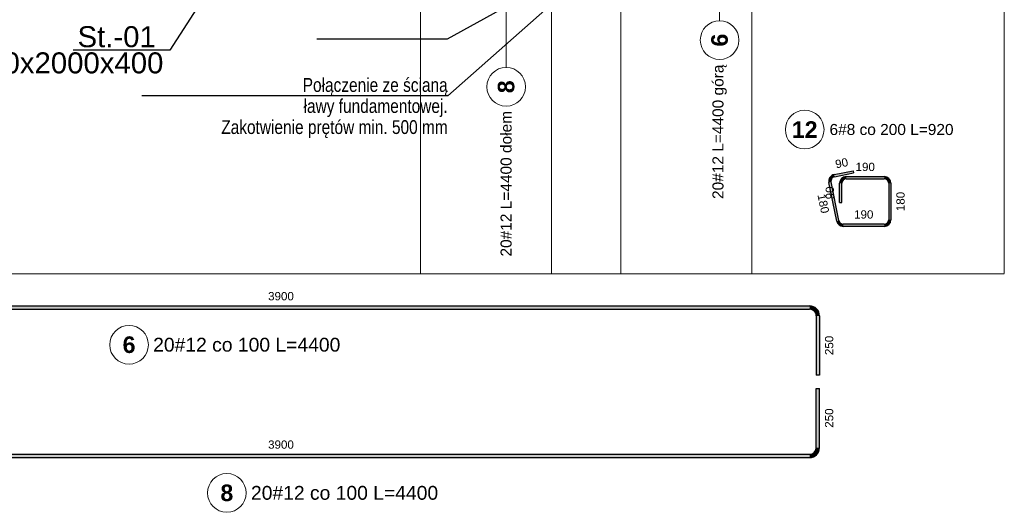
# Model space of a CAD drawing. Extents: x -1474 to 242612, y -5719 to 75879.
# Tile 5 of 13: x 90779 to 94344, y 3736 to 5517. Entities that reach past the tile are written whole.
import ezdxf
from ezdxf import colors
from ezdxf.entities.mleader import LeaderData, LeaderLine
from ezdxf.math import Vec2, Vec3

# ---------------------------------------------------------------- set-up
doc = ezdxf.new("R2010")
doc.units = 0
doc.header["$LTSCALE"] = 8
doc.header["$MEASUREMENT"] = 0
doc.linetypes.add('HIDDEN', pattern=[0.375, 0.25, -0.125])
for name, color, linetype, lineweight in [('P-Linia4', 253, 'Continuous', 5), ('P-Opis', 1, 'Continuous', 18), ('P-Opis fundamenty', 193, 'Continuous', 9), ('P-Opis ściany', 6, 'Continuous', 9), ('P-Przerywana', 13, 'HIDDEN', 9)]:
    doc.layers.add(name, color=color, linetype=linetype, lineweight=lineweight)
doc.layers.add('RCAD_opis rozkładu', color=7, linetype='Continuous')
doc.layers.add('RCAD_pręt wyrzucony', color=130, linetype='Continuous')
doc.styles.add('_Fd Opis', font='arial.ttf')
doc.styles.add('style1', font='arial.ttf')
doc.styles.add('style3', font='arialbd.ttf')

msp = doc.modelspace()

# ---------------------------------------------------------------- hatches: boundary and pattern name
at = {"layer": 'RCAD_pręt wyrzucony'}
h = msp.add_hatch(color=4, dxfattribs=at)
edge = h.paths.add_edge_path(flags=0)
edge.add_line((93727.71061499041, 4957.166463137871), (93729.29996963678, 4949.325930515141))
edge.add_arc((93732.4786789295, 4933.644865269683), 16, -258.5408440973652, -168.540844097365)
edge.add_line((93716.79761368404, 4930.466155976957), (93708.95708106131, 4928.876801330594))
edge.add_arc((93732.4786789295, 4933.644865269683), 24, 101.45915590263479, 191.459155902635, ccw=False)
for points in [[(93729.29996963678, 4949.325930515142), (93727.71061499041, 4957.166463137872), (93796.3152754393, 4971.073316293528), (93797.90463008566, 4963.232783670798)], [(93745.16059975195, 4790.547152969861), (93737.32006712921, 4788.957798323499), (93708.95708106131, 4928.8768013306), (93716.79761368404, 4930.466155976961)], [(93755.60156524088, 4855.730755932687), (93747.60156524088, 4855.730755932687), (93747.60156524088, 4925.730755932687), (93755.60156524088, 4925.730755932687)], [(93771.60156524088, 4941.730755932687), (93771.60156524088, 4949.730755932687), (93909.38874369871, 4949.730755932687), (93909.38874369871, 4941.730755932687)], [(93925.38874369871, 4925.730755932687), (93933.38874369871, 4925.730755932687), (93933.38874369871, 4793.725862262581), (93925.38874369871, 4793.725862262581)], [(93909.38874369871, 4777.725862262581), (93909.38874369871, 4769.725862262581), (93760.84166499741, 4769.725862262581), (93760.84166499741, 4777.725862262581)], [(89811.03719363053, 4470.045523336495), (89811.03719363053, 4482.045523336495), (93639.03719363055, 4482.045523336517), (93639.03719363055, 4470.045523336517)], [(93663.03719363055, 4446.04552333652), (93675.03719363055, 4446.04552333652), (93675.03719363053, 4232.045523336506), (93663.03719363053, 4232.045523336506)], [(93675.03719363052, 3969.258716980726), (93663.03719363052, 3969.258716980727), (93663.03719363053, 4183.258716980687), (93675.03719363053, 4183.258716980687)], [(89811.03719363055, 3933.25871698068), (89811.03719363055, 3945.25871698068), (93639.0371936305, 3945.258716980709), (93639.0371936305, 3933.258716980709)]]:
    msp.add_hatch(color=4, dxfattribs=at).paths.add_polyline_path(points, flags=0)
h = msp.add_hatch(color=4, dxfattribs=at)
edge = h.paths.add_edge_path(flags=0)
edge.add_line((93771.60156524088, 4949.730755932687), (93771.60156524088, 4941.730755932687))
edge.add_arc((93771.60156524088, 4925.730755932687), 16, 90, 180)
edge.add_line((93755.60156524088, 4925.730755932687), (93747.60156524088, 4925.730755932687))
edge.add_arc((93771.60156524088, 4925.730755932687), 24, 450, 540, ccw=False)
h = msp.add_hatch(color=4, dxfattribs=at)
edge = h.paths.add_edge_path(flags=0)
edge.add_line((93933.38874369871, 4925.730755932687), (93925.38874369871, 4925.730755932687))
edge.add_arc((93909.38874369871, 4925.730755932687), 16, -2.544443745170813e-14, 89.99999999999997)
edge.add_line((93909.38874369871, 4941.730755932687), (93909.38874369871, 4949.730755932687))
edge.add_arc((93909.38874369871, 4925.730755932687), 24, 360, 450, ccw=False)
h = msp.add_hatch(color=4, dxfattribs=at)
edge = h.paths.add_edge_path(flags=0)
edge.add_line((93737.32006712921, 4788.9577983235), (93745.16059975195, 4790.547152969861))
edge.add_arc((93760.84166499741, 4793.725862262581), 16, -168.5408440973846, -90.00000000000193)
edge.add_line((93760.84166499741, 4777.725862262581), (93760.84166499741, 4769.725862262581))
edge.add_arc((93760.84166499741, 4793.725862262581), 24, 191.4591559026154, 269.99999999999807, ccw=False)
h = msp.add_hatch(color=4, dxfattribs=at)
edge = h.paths.add_edge_path(flags=0)
edge.add_line((93909.38874369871, 4769.725862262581), (93909.38874369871, 4777.725862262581))
edge.add_arc((93909.38874369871, 4793.725862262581), 16, -90, 0)
edge.add_line((93925.38874369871, 4793.725862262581), (93933.38874369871, 4793.725862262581))
edge.add_arc((93909.38874369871, 4793.725862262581), 24, 270, 360, ccw=False)
h = msp.add_hatch(color=4, dxfattribs=at)
edge = h.paths.add_edge_path(flags=0)
edge.add_line((93675.03719363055, 4446.04552333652), (93663.03719363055, 4446.04552333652))
edge.add_arc((93639.03719363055, 4446.045523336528), 24, -1.954132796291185e-11, 90)
edge.add_line((93639.03719363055, 4470.045523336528), (93639.03719363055, 4482.045523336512))
edge.add_arc((93639.03719363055, 4446.045523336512), 36, 359.999999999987, 449.99999999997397, ccw=False)
h = msp.add_hatch(color=4, dxfattribs=at)
edge = h.paths.add_edge_path(flags=0)
edge.add_line((93639.0371936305, 3933.258716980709), (93639.0371936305, 3945.258716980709))
edge.add_arc((93639.0371936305, 3969.258716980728), 24.0000000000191, -90.00000000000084, -4.669054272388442e-12)
edge.add_line((93663.03719363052, 3969.258716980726), (93675.03719363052, 3969.258716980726))
edge.add_arc((93639.0371936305, 3969.258716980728), 36.0000000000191, 269.9999999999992, 359.99999999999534, ccw=False)

# ---------------------------------------------------------------- linework, layer by layer
at = {"layer": 'P-Linia4'}
for points in [[(92230.09098920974, 4597.805095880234), (92230.09098920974, 5641.225315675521)], [(92705.09098920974, 5641.225315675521), (92705.09098920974, 4597.805095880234)], [(92955.09098920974, 5641.225315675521), (92955.09098920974, 4597.805095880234)], [(93430.09098920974, 4597.805095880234), (93430.09098920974, 5641.225315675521)]]:
    msp.add_lwpolyline(points, dxfattribs=at)
at = {"layer": 'P-Przerywana'}
msp.add_lwpolyline([(88938.033645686, 8191.707663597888), (94344.09161126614, 8191.707663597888), (94344.09161126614, 4597.805095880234), (88938.033645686, 4597.805095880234)], close=True, dxfattribs=at)
at = {"layer": 'RCAD_opis rozkładu', "color": 8, "lineweight": 0}
for p, q in [((92540.411273, 5344.6513), (92540.411273, 5641.225315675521)), ((93313.319924, 5513.49785), (93313.319924, 5641.225315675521))]:
    msp.add_line(p, q, dxfattribs=at)
for centre in [(93313.319924, 5443.49785), (92540.411273, 5274.6513)]:
    msp.add_circle(centre, 70, dxfattribs=at)
at = {"layer": 'RCAD_pręt wyrzucony', "color": 4}
for p, q in [((93727.71061499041, 4957.166463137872), (93796.3152754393, 4971.073316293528)), ((93729.29996963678, 4949.325930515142), (93797.90463008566, 4963.232783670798)), ((93796.3152754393, 4971.073316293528), (93797.90463008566, 4963.232783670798)), ((93737.32006712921, 4788.957798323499), (93708.95708106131, 4928.8768013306)), ((93745.16059975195, 4790.547152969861), (93716.79761368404, 4930.466155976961)), ((93747.60156524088, 4855.730755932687), (93747.60156524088, 4925.730755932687)), ((93755.60156524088, 4855.730755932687), (93755.60156524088, 4925.730755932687)), ((93771.60156524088, 4949.730755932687), (93909.38874369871, 4949.730755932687)), ((93771.60156524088, 4941.730755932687), (93909.38874369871, 4941.730755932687)), ((93925.38874369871, 4925.730755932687), (93925.38874369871, 4793.725862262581)), ((93933.38874369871, 4925.730755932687), (93933.38874369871, 4793.725862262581)), ((93747.60156524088, 4855.730755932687), (93755.60156524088, 4855.730755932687)), ((93909.38874369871, 4777.725862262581), (93760.84166499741, 4777.725862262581)), ((93909.38874369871, 4769.725862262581), (93760.84166499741, 4769.725862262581)), ((89811.03719363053, 4482.045523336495), (93639.03719363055, 4482.045523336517)), ((89811.03719363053, 4470.045523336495), (93639.03719363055, 4470.045523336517)), ((93663.03719363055, 4446.04552333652), (93663.03719363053, 4232.045523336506)), ((93675.03719363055, 4446.04552333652), (93675.03719363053, 4232.045523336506)), ((93675.03719363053, 4232.045523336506), (93663.03719363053, 4232.045523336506)), ((93663.03719363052, 3969.258716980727), (93663.03719363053, 4183.258716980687)), ((93663.03719363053, 4183.258716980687), (93675.03719363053, 4183.258716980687)), ((93675.03719363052, 3969.258716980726), (93675.03719363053, 4183.258716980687)), ((89811.03719363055, 3945.25871698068), (93639.0371936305, 3945.258716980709)), ((89811.03719363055, 3933.25871698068), (93639.0371936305, 3933.258716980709))]:
    msp.add_line(p, q, dxfattribs=at)
at = {"layer": 'RCAD_pręt wyrzucony', "color": 8, "lineweight": 0}
for centre in [(93621.2722604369, 5119.950840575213), (91174.94961485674, 4341.373507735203), (91529.0754690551, 3805.504480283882)]:
    msp.add_circle(centre, 70, dxfattribs=at)
at = {"layer": 'RCAD_pręt wyrzucony', "color": 4}
for centre, radius, start, end in [((93732.4786789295, 4933.644865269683), 24, 101.4591559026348, 191.459155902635), ((93732.4786789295, 4933.644865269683), 16, 101.4591559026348, 191.459155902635), ((93771.60156524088, 4925.730755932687), 24, 90, 180), ((93771.60156524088, 4925.730755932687), 16, 90, 180), ((93909.38874369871, 4925.730755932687), 24, 0, 89.99999999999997), ((93909.38874369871, 4925.730755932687), 16, 0, 89.99999999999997), ((93760.84166499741, 4793.725862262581), 24, 191.4591559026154, 269.9999999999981), ((93760.84166499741, 4793.725862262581), 16, 191.4591559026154, 269.9999999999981), ((93909.38874369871, 4793.725862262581), 16, 270, 0), ((93909.38874369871, 4793.725862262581), 24, 270, 0), ((93639.03719363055, 4446.045523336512), 36, 359.999999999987, 89.99999999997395), ((93639.03719363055, 4446.045523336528), 24, 359.9999999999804, 90), ((93639.0371936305, 3969.258716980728), 24.0000000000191, 269.9999999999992, 359.9999999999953), ((93639.0371936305, 3969.258716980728), 36.0000000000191, 269.9999999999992, 359.9999999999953)]:
    msp.add_arc(centre, radius, start, end, dxfattribs=at)

# ---------------------------------------------------------------- texts
at = {"layer": 'P-Opis fundamenty', "char_height": 76.05, "style": '_Fd Opis'}
for s, insert, attachment_point in [('St.-01', (90988.39714878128, 5455.420012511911), 4), ('4000x2000x400', (91299.3523753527, 5360.683432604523), 6)]:
    msp.add_mtext(s, dxfattribs=dict(at, insert=insert, attachment_point=attachment_point))
at = {"layer": 'RCAD_opis rozkładu', "color": 1, "char_height": 60, "attachment_point": 5, "rotation": 90, "style": 'style3'}
for s, insert in [('6', (93313.319924, 5443.49785)), ('8', (92540.411273, 5274.6513))]:
    msp.add_mtext(s, dxfattribs=dict(at, insert=insert))
at = {"layer": 'RCAD_opis rozkładu', "color": 2, "char_height": 40, "attachment_point": 5, "rotation": 90, "style": 'style1'}
for s, insert in [('20#12 L=4400 górą', (93313.319924, 5111.915312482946)), ('20#12 L=4400 dołem', (92540.411273, 4923.941886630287))]:
    msp.add_mtext(s, dxfattribs=dict(at, insert=insert))
at = {"layer": 'RCAD_pręt wyrzucony', "color": 1, "attachment_point": 5}
for s, insert, char_height, style in [('12', (93621.2722604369, 5119.950840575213), 60, 'style3'), ('190', (93840.4951544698, 4984.730755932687), 30, 'style1'), ('190', (93835.11520434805, 4812.725862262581), 30, 'style1'), ('6', (91174.94961485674, 4341.373507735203), 60, 'style3'), ('8', (91529.0754690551, 3805.504480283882), 60, 'style3')]:
    msp.add_mtext(s, dxfattribs=dict(at, insert=insert, char_height=char_height, style=style))
at = {"layer": 'RCAD_pręt wyrzucony', "color": 2, "style": 'style1'}
for s, insert, char_height, attachment_point in [('6#8 co 200 L=920', (93711.2722604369, 5119.950840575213), 40, 4), ('3900', (91725.03719363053, 4517.045523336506), 30, 5), ('20#12 co 100 L=4400', (91601.15357120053, 4341.373507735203), 50, 5), ('3900', (91725.03719363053, 3980.258716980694), 30, 5), ('20#12 co 100 L=4400', (91955.27942539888, 3805.504480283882), 50, 5)]:
    msp.add_mtext(s, dxfattribs=dict(at, insert=insert, char_height=char_height, attachment_point=attachment_point))
at = {"layer": 'RCAD_pręt wyrzucony', "color": 1, "char_height": 30, "attachment_point": 5, "style": 'style1'}
for s, insert, rotation in [('90', (93755.05951863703, 4998.422219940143), 11.459155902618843), ('90', (93712.60156524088, 4890.730755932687), 90), ('180', (93968.38874369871, 4859.728309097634), 90), ('180', (93688.83624387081, 4851.963873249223), 281.4591559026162)]:
    msp.add_mtext(s, dxfattribs=dict(at, insert=insert, rotation=rotation))
at = {"layer": 'RCAD_pręt wyrzucony', "color": 2, "char_height": 30, "attachment_point": 5, "rotation": 89.99999999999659, "style": 'style1'}
for insert in [(93710.03719363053, 4339.04552333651), (93710.03719363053, 4076.258716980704)]:
    msp.add_mtext('250', dxfattribs=dict(at, insert=insert))

# ---------------------------------------------------------------- leaders
at = {"layer": 'P-Opis'}
ml = msp.add_multileader_mtext('Standard', dxfattribs=at)
ml.set_content('{\\W0.8;Pręty pionowe ustawić \\Pjak dla zbrojenia\\Pściany parteru}', color=256, style='_Fd Opis')
ml.set_leader_properties()
ml.build(insert=Vec2(0, 0))
ml.multileader.update_dxf_attribs({"has_dogleg": 0, "text_left_attachment_type": 6, "text_right_attachment_type": 6, "arrow_head_size": 25})
ctx = ml.context
ctx.base_point, ctx.char_height, ctx.arrow_head_size, ctx.landing_gap_size, ctx.plane_origin = Vec3(91945.69362801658, 5911.677337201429), 50, 25, 0.5, Vec3(96721.36465523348, 5972.998357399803)
ctx.left_attachment, ctx.right_attachment, ctx.text_align_type = 6, 6, 2
notes = []
notes.append((ctx, [(0, (1, 1, 0), (92810.59547471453, 5911.677337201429), (-1, 0), 312.7695138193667, [(0, [(92743.04483229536, 6282.994553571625)], 0, [])])]))
ctx.mtext.insert, ctx.mtext.alignment, ctx.mtext.line_spacing_factor, ctx.mtext.line_spacing_style = Vec3(92497.32596089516, 5976.377200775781), 3, 0.9142857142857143, 2
ml = msp.add_multileader_mtext('Standard', dxfattribs=at)
ml.set_content('{\\W0.8;Połączenie ze ścianą\\Pławy fundamentowej.\\PZakotwienie prętów min. 500 mm}', color=256, style='_Fd Opis')
ml.set_leader_properties()
ml.build(insert=Vec2(0, 0))
ml.multileader.update_dxf_attribs({"has_dogleg": 0, "text_left_attachment_type": 6, "text_right_attachment_type": 6, "arrow_head_size": 25})
ctx = ml.context
ctx.base_point, ctx.char_height, ctx.arrow_head_size, ctx.landing_gap_size, ctx.plane_origin = Vec3(91513.03848822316, 5241.694979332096), 50, 25, 0.5, Vec3(96552.74771462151, 5303.015999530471)
ctx.left_attachment, ctx.right_attachment, ctx.text_align_type = 6, 6, 2
notes.append((ctx, [(0, (1, 1, 0), (92641.97853410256, 5241.694979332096), (-1, 0), 312.7695138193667, [(0, [(92698.90360512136, 5568.346924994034)], 0, [])])]))
ctx.mtext.insert, ctx.mtext.alignment, ctx.mtext.line_spacing_factor, ctx.mtext.line_spacing_style = Vec3(92328.70902028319, 5306.360736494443), 3, 0.9142857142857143, 2
at = {"layer": 'P-Opis fundamenty'}
ml = msp.add_multileader_mtext('Standard', dxfattribs=at)
ml.set_content('         ', color=256)
ml.set_leader_properties()
ml.build(insert=Vec2(0, 0))
ml.multileader.update_dxf_attribs({"arrow_head_size": 60})
ctx = ml.context
ctx.base_point, ctx.char_height, ctx.arrow_head_size, ctx.landing_gap_size, ctx.plane_origin, ctx.plane_x_axis, ctx.plane_y_axis = Vec3(90963.88722354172, 5407.225559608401), 2, 60, 1, Vec3(90915.69354971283, 4321.471135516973), Vec3(1, -2.449293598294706e-16), Vec3(2.449293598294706e-16, 1)
ctx.text_align_type = 2
notes.append((ctx, [(1, (1, 1, 0), (91323.2216213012, 5407.225559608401), (-1, 2.449293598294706e-16), 350.3480403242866, [(0, [(91518.2216213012, 5712.225559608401)], 0, [])])]))
ctx.mtext.insert, ctx.mtext.text_direction, ctx.mtext.alignment, ctx.mtext.flow_direction = Vec3(90971.87358097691, 5408.225559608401), Vec3(1, -2.449293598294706e-16), 3, 5
at = {"layer": 'P-Opis ściany', "color": 212, "lineweight": 13, "true_color": 0xd100d1}
ml = msp.add_multileader_mtext('Standard', dxfattribs=at)
ml.set_content('         ', color=(209, 0, 209))
ml.set_leader_properties()
ml.build(insert=Vec2(0, 0))
ml.multileader.update_dxf_attribs({"arrow_head_size": 48})
ctx = ml.context
ctx.base_point, ctx.char_height, ctx.arrow_head_size, ctx.landing_gap_size, ctx.plane_origin, ctx.plane_x_axis, ctx.plane_y_axis = Vec3(91847.33526264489, 5447.487237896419), 1.6, 48, 0.8, Vec3(91818.56448690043, 3854.20759748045), Vec3(1, 1.14950023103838e-12), Vec3(-1.14950023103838e-12, 1)
ctx.text_align_type = 2
notes.append((ctx, [(1, (1, 1, 0), (92326.9057553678, 5447.48723789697), (-1, -1.14950023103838e-12), 472.3814067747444, [(1, [(92879.55836430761, 5751.25119904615)], 0, [])])]))
ctx.mtext.insert, ctx.mtext.text_direction, ctx.mtext.rotation, ctx.mtext.alignment, ctx.mtext.flow_direction = Vec3(91853.72434859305, 5448.287237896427), Vec3(1, 1.14950023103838e-12), 1.14950023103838e-12, 3, 5
for ctx, leaders in notes:
    for number, flags, end, landing, length, lines in leaders:
        leader = LeaderData()
        leader.index, (leader.has_last_leader_line, leader.has_dogleg_vector, leader.attachment_direction) = number, flags
        leader.last_leader_point, leader.dogleg_vector, leader.dogleg_length = Vec3(end), Vec3(landing), length
        for number, points, colour, breaks in lines:
            line = LeaderLine()
            line.index, line.vertices, line.color, line.breaks = number, Vec3.list(points), colors.encode_raw_color(colour), breaks
            leader.lines.append(line)
        ctx.leaders.append(leader)

doc.saveas('drawing.dxf')
